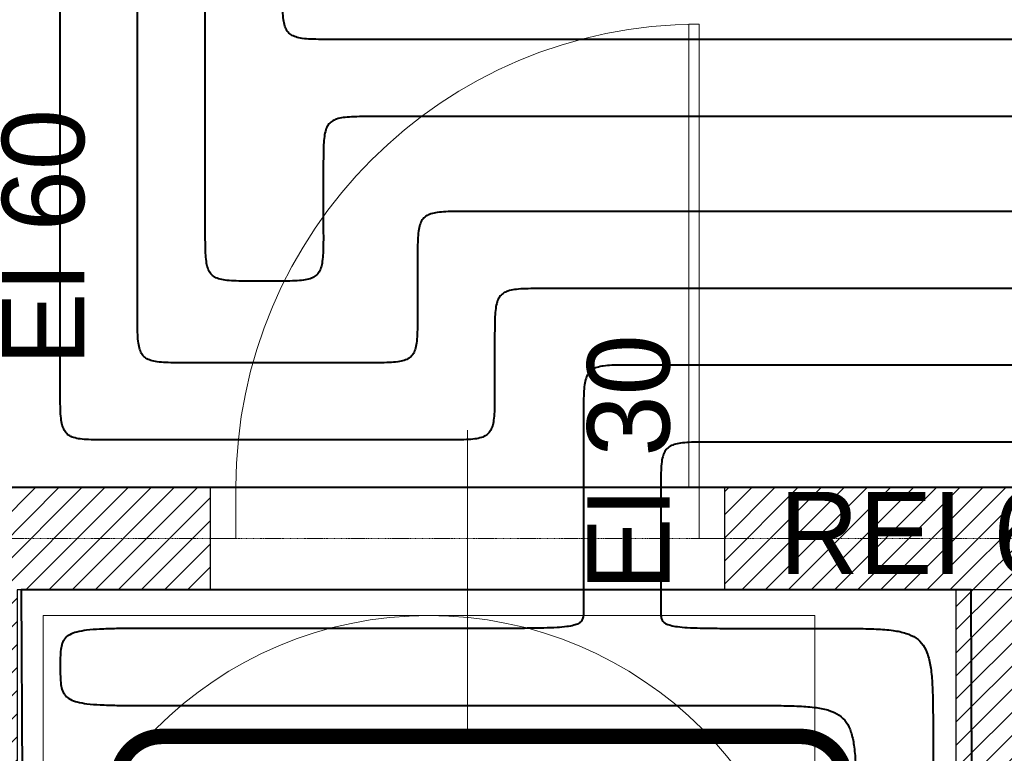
# Model space of a CAD drawing. Header units: millimetres. Extents: x 49908 to 79848, y -11883 to -3092.
# Tile 98 of 222: x 68701 to 68892, y -4978 to -4836. Entities that reach past the tile are written whole.
import ezdxf
from ezdxf.lldxf.tags import DXFTag

# ---------------------------------------------------------------- set-up
doc = ezdxf.new("R2010")
doc.units = ezdxf.units.MM
doc.linetypes.add('AUSGEZOGEN', pattern=[0])
doc.linetypes.add('DASHDOT', pattern=[1, 0.5, -0.25, 0, -0.25])
for name, color, linetype, lineweight in [('A opis', 9, 'Continuous', 13), ('A stolarka', 9, 'Continuous', 9), ('A_HATCH', 9, 'Continuous', 9), ('A_MUROWANE', 9, 'Continuous', 25), ('A_OSIE', 9, 'DASHDOT', 9), ('\x9dciany', 9, 'Continuous', 9)]:
    doc.layers.add(name, color=color, linetype=linetype, lineweight=lineweight)
doc.layers.add('A_WYMIAR', color=9, linetype='Continuous', lineweight=5, transparency=0.2)
for name, color, linetype, true_color in [('IS_Ogrzewanie_płaszczyznowe', 7, 'SOLID', 0xac00e6), ('IS_Przyłącza_o.p._Powrót', 7, 'DASH', 0x438955), ('IS_Przyłącza_o.p._Zasilanie', 7, 'SOLID', 0xff9124)]:
    doc.layers.add(name, color=color, linetype=linetype, true_color=true_color)
doc.layers.add('IS_Rys.pętli_o.p._Powrót', color=7, linetype='DASH', lineweight=13, true_color=0x4c9a5f)
doc.layers.add('IS_Rys.pętli_o.p._Zasilanie', color=7, linetype='SOLID', lineweight=13, true_color=0xff8c1a)
doc.layers.add('IS_Text_Konstrukcji', color=7, linetype='Continuous')
tags = doc.linetypes.add('DASH', pattern=[15, 10, -5]).pattern_tags.tags
tags[6:7] = [DXFTag(74, 4), DXFTag(75, 0), DXFTag(340, '0'), DXFTag(46, 0.0), DXFTag(50, 0.0), DXFTag(44, 0.0), DXFTag(45, 0.0)]
tags[4:5] = [DXFTag(74, 4), DXFTag(75, 0), DXFTag(340, '0'), DXFTag(46, 0.0), DXFTag(50, 0.0), DXFTag(44, 0.0), DXFTag(45, 0.0)]
tags = doc.linetypes.add('SOLID', pattern=[10, 10, 0]).pattern_tags.tags
tags[6:7] = [DXFTag(74, 4), DXFTag(75, 0), DXFTag(340, '0'), DXFTag(46, 0.0), DXFTag(50, 0.0), DXFTag(44, 0.0), DXFTag(45, 0.0)]
tags[4:5] = [DXFTag(74, 4), DXFTag(75, 0), DXFTag(340, '0'), DXFTag(46, 0.0), DXFTag(50, 0.0), DXFTag(44, 0.0), DXFTag(45, 0.0)]
pattern_1 = [(45, (16000, 0), (-2.24506403, 2.24506403), [])]

msp = doc.modelspace()

# ---------------------------------------------------------------- hatches: boundary and pattern name
at = {"layer": 'A_HATCH', "transparency": 33554687}
h = msp.add_hatch(dxfattribs=at)
h.set_pattern_fill('ANSI31', color=256, angle=360)
h.set_pattern_definition(pattern_1)
h.paths.add_polyline_path([(69100.47, -6009.74), (69080.47, -6009.74), (69080.47, -6426.63), (69100.47, -6426.63)])
h.paths.add_polyline_path([(69100.47, -5426.63), (69080.47, -5426.63), (69080.47, -5486.63), (68700.47, -5486.63), (68700.47, -5439.13), (68680.47, -5439.13), (68680.47, -5566.63), (68700.47, -5566.63), (68700.47, -5506.63), (69080.47, -5506.63), (69080.47, -5566.63), (69100.47, -5566.63)])
h.paths.add_polyline_path([(69100.47, -4926.63), (69042.97, -4926.63), (69042.97, -4946.63), (69080.47, -4946.63), (69080.47, -5326.63), (69100.47, -5326.63)])
h.paths.add_polyline_path([(68942.97, -4926.63), (68837.97, -4926.63), (68837.97, -4946.63), (68942.97, -4946.63)])
h.paths.add_polyline_path([(69695.47, -5826.63), (69555.47, -5826.63), (69555.47, -5846.63), (69670.47, -5846.63), (69670.47, -6026.63), (69690.47, -6026.63), (69690.47, -5846.63), (69695.47, -5846.63)])
h.paths.add_polyline_path([(69690.47, -6026.63), (69670.47, -6026.63), (69670.47, -6126.63), (69690.47, -6126.63)])
h.paths.add_polyline_path([(69690.47, -6126.63), (69670.47, -6126.63), (69670.47, -6181.63), (69690.47, -6181.63)])
h.paths.add_polyline_path([(69940.47, -5826.63), (69790.47, -5826.63), (69790.47, -5846.63), (69940.47, -5846.63)])
h.paths.add_polyline_path([(69940.47, -5826.63), (69940.47, -5846.63)], flags=17)
h.paths.add_polyline_path([(69790.47, -5826.63), (69785.47, -5826.63), (69785.47, -5846.63), (69790.47, -5846.63)])
h.paths.add_polyline_path([(69325.47, -5826.63), (69325.47, -5846.63), (69465.47, -5846.63), (69465.47, -5826.63)])
h.paths.add_polyline_path([(69300.47, -5851.63), (69280.47, -5851.63), (69280.47, -5966.63), (69290.47, -5966.63), (69300.47, -5966.63)])
h.paths.add_polyline_path([(69300.47, -5439.13), (69280.47, -5439.13), (69280.47, -5813.63), (69300.47, -5813.63)])
h.paths.add_polyline_path([(69280.47, -5014.13), (69300.47, -5014.13), (69300.47, -4926.63), (69280.47, -4926.63)])
h.paths.add_polyline_path([(69300.47, -5039.13), (69280.47, -5039.13), (69280.47, -5414.13), (69300.47, -5414.13)])
h.paths.add_polyline_path([(68700.47, -5839.13), (68680.47, -5839.13), (68680.47, -5909.74), (68700.47, -5909.74)])
h.paths.add_polyline_path([(68700.47, -5814.13), (68700.47, -5826.63), (69080.47, -5826.63), (69080.47, -5909.74), (69100.47, -5909.74), (69100.47, -5666.63), (69080.47, -5666.63), (69080.47, -5806.63), (68700.47, -5806.63), (68700.47, -5666.63), (68680.47, -5666.63), (68680.47, -5814.13)])
h.paths.add_polyline_path([(68680.47, -5014.13), (68700.47, -5014.13), (68700.47, -4946.63), (68737.97, -4946.63), (68737.97, -4926.63), (68680.47, -4926.63)])
h.paths.add_polyline_path([(68700.47, -5039.13), (68680.47, -5039.13), (68680.47, -5314.13), (68700.47, -5314.13)])
h = msp.add_hatch(dxfattribs=at)
h.set_pattern_fill('ANSI31', color=256, angle=360)
h.set_pattern_definition(pattern_1)
h.paths.add_polyline_path([(69080.47, -5171.63), (68897.97, -5171.63), (68897.97, -4946.63), (68882.97, -4946.63), (68882.97, -5171.63), (68700.47, -5171.63), (68700.47, -5186.63), (69080.47, -5186.63)])

# ---------------------------------------------------------------- linework, layer by layer
at = {"layer": 'A opis', "ltscale": 0.5}
msp.add_line((68787.97, -4975.1), (68787.97, -4915.6), dxfattribs=at)
at = {"layer": 'A stolarka', "linetype": 'AUSGEZOGEN', "lineweight": 0}
msp.add_line((68787.97, -4924.13), (68787.97, -4939.13), dxfattribs=at)
for points in [[(68832.97, -4926.63), (68830.97, -4926.63), (68830.97, -4836.63), (68832.97, -4836.63)], [(68742.97, -4936.63), (68737.97, -4936.63), (68737.97, -4926.63), (68742.97, -4926.63)], [(68837.97, -4936.63), (68832.97, -4936.63), (68832.97, -4926.63), (68837.97, -4926.63)]]:
    msp.add_lwpolyline(points, close=True, dxfattribs=at)
msp.add_arc((68832.97, -4926.63), 90, 90, 180, dxfattribs=at)
at = {"layer": 'A_MUROWANE'}
for points in [[(68737.97, -4946.63), (68700.47, -4946.63), (68700.47, -5014.13), (68680.47, -5014.13), (68680.47, -4926.63), (68737.97, -4926.63)], [(68837.97, -4926.63), (68942.97, -4926.63), (68942.97, -4946.63), (68837.97, -4946.63)]]:
    msp.add_lwpolyline(points, close=True, dxfattribs=at)
msp.add_lwpolyline([(68700.47, -5171.63), (68882.97, -5171.63), (68882.97, -4946.63)], dxfattribs=at)
at = {"layer": 'A_OSIE', "ltscale": 0.3, "transparency": 33554559}
msp.add_line((67440.85, -4936.63), (70341.81, -4936.63), dxfattribs=at)
at = {"layer": 'IS_Ogrzewanie_płaszczyznowe', "lineweight": 40}
for p, q in [((68697.19, -4926.65), (68891.81, -4926.65)), ((68891.81, -4926.65), (69101.39, -4926.65)), ((68885.86, -4946.65), (68701.24, -4946.65)), ((68701.24, -4946.65), (68702.39, -5172.55)), ((68886.78, -5172.55), (68885.86, -4946.65))]:
    msp.add_line(p, q, dxfattribs=at)
at = {"layer": 'IS_Przyłącza_o.p._Powrót', "lineweight": 40}
for points, knots in [([(68723.81, -4892.49), (68723.81, -4890.16), (68723.81, -4881.43), (68723.81, -4863.15), (68723.81, -4835.39), (68723.81, -4800.86), (68723.81, -4762.27), (68723.81, -4722.33), (68723.81, -4683.73), (68723.81, -4649.2), (68723.81, -4621.45), (68723.81, -4603.17), (68723.81, -4594.44), (68723.81, -4592.11)], [0, 0, 0, 0, 0.069962, 0.261793, 0.548411, 0.902735, 1.297681, 1.706169, 2.101115, 2.455439, 2.742057, 2.933888, 3.00385, 3.00385, 3.00385, 3.00385]), ([(68762.01, -4839.59), (68761.18, -4839.59), (68759.67, -4839.59), (68757.62, -4839.55), (68755.96, -4839.43), (68754.65, -4839.18), (68753.62, -4838.72), (68752.88, -4837.98), (68752.42, -4836.95), (68752.17, -4835.64), (68752.04, -4833.98), (68752.01, -4831.93), (68752.01, -4830.42), (68752.01, -4829.59)], [0, 0, 0, 0, 0.0248686, 0.0452361, 0.061602, 0.0745999, 0.0851852, 0.0948541, 0.1054394, 0.1184374, 0.1348033, 0.1551707, 0.1800393, 0.1800393, 0.1800393, 0.1800393]), ([(69020.22, -4839.59), (69018.22, -4839.59), (69010.72, -4839.59), (68995, -4839.59), (68971.14, -4839.59), (68941.46, -4839.59), (68908.29, -4839.59), (68873.95, -4839.59), (68840.77, -4839.59), (68811.09, -4839.59), (68787.23, -4839.59), (68771.51, -4839.59), (68764.01, -4839.59), (68762.01, -4839.59)], [0, 0, 0, 0, 0.060141, 0.225043, 0.471425, 0.776009, 1.115513, 1.466657, 1.806161, 2.110745, 2.357127, 2.522029, 2.58217, 2.58217, 2.58217, 2.58217]), ([(68788.25, -4873.04), (68787.43, -4873.04), (68785.92, -4873.04), (68783.86, -4873.08), (68782.21, -4873.2), (68780.9, -4873.45), (68779.87, -4873.91), (68779.12, -4874.66), (68778.67, -4875.68), (68778.41, -4877), (68778.29, -4878.65), (68778.25, -4880.7), (68778.25, -4882.21), (68778.25, -4883.04)], [0, 0, 0, 0, 0.0248686, 0.0452361, 0.061602, 0.0745999, 0.0851852, 0.0948541, 0.1054394, 0.1184374, 0.1348033, 0.1551707, 0.1800393, 0.1800393, 0.1800393, 0.1800393]), ([(68990.18, -4873.04), (68988.61, -4873.04), (68982.75, -4873.04), (68970.46, -4873.04), (68951.8, -4873.04), (68928.59, -4873.04), (68902.64, -4873.04), (68875.79, -4873.04), (68849.85, -4873.04), (68826.64, -4873.04), (68807.98, -4873.04), (68795.69, -4873.04), (68789.82, -4873.04), (68788.25, -4873.04)], [0, 0, 0, 0, 0.04703, 0.175983, 0.368653, 0.606837, 0.872328, 1.146922, 1.412413, 1.650597, 1.843267, 1.97222, 2.01925, 2.01925, 2.01925, 2.01925]), ([(68778.25, -4883.04), (68778.25, -4883.12), (68778.25, -4883.39), (68778.25, -4883.96), (68778.25, -4884.84), (68778.25, -4885.92), (68778.25, -4887.14), (68778.25, -4888.4), (68778.25, -4889.61), (68778.25, -4890.7), (68778.25, -4891.57), (68778.25, -4892.14), (68778.25, -4892.42), (68778.25, -4892.49)], [0, 0, 0, 0, 0.00220098, 0.00823591, 0.01725282, 0.0283997, 0.04082457, 0.05367543, 0.0661003, 0.07724718, 0.08626409, 0.09229902, 0.0945, 0.0945, 0.0945, 0.0945]), ([(68733.81, -4902.49), (68732.99, -4902.49), (68731.48, -4902.49), (68729.42, -4902.45), (68727.77, -4902.33), (68726.46, -4902.08), (68725.43, -4901.62), (68724.68, -4900.88), (68724.23, -4899.85), (68723.97, -4898.54), (68723.85, -4896.88), (68723.81, -4894.83), (68723.81, -4893.32), (68723.81, -4892.49)], [0, 0, 0, 0, 0.0248686, 0.0452361, 0.061602, 0.0745999, 0.0851852, 0.0948541, 0.1054394, 0.1184374, 0.1348033, 0.1551707, 0.1800393, 0.1800393, 0.1800393, 0.1800393]), ([(68778.25, -4892.49), (68778.25, -4893.32), (68778.26, -4894.83), (68778.22, -4896.88), (68778.1, -4898.54), (68777.84, -4899.85), (68777.39, -4900.88), (68776.64, -4901.62), (68775.61, -4902.08), (68774.3, -4902.33), (68772.64, -4902.45), (68770.59, -4902.49), (68769.08, -4902.49), (68768.25, -4902.49)], [0, 0, 0, 0, 0.0248686, 0.0452361, 0.061602, 0.0745999, 0.0851852, 0.0948541, 0.1054394, 0.1184374, 0.1348033, 0.1551707, 0.1800393, 0.1800393, 0.1800393, 0.1800393]), ([(68768.25, -4902.49), (68767.99, -4902.49), (68766.99, -4902.49), (68764.89, -4902.49), (68761.71, -4902.49), (68757.75, -4902.49), (68753.32, -4902.49), (68748.74, -4902.49), (68744.32, -4902.49), (68740.36, -4902.49), (68737.18, -4902.49), (68735.08, -4902.49), (68734.08, -4902.49), (68733.81, -4902.49)], [0, 0, 0, 0, 0.0080213, 0.0300153, 0.0628769, 0.1035011, 0.1487829, 0.1956171, 0.2408989, 0.2815231, 0.3143847, 0.3363787, 0.3444, 0.3444, 0.3444, 0.3444]), ([(68835.52, -4917.91), (68834.7, -4917.91), (68833.19, -4917.91), (68831.13, -4917.94), (68829.48, -4918.07), (68828.17, -4918.32), (68827.14, -4918.78), (68826.39, -4919.52), (68825.94, -4920.55), (68825.68, -4921.86), (68825.56, -4923.52), (68825.52, -4925.57), (68825.52, -4927.08), (68825.52, -4927.91)], [0, 0, 0, 0, 0.0248686, 0.0452361, 0.061602, 0.0745999, 0.0851852, 0.0948541, 0.1054394, 0.1184374, 0.1348033, 0.1551707, 0.1800393, 0.1800393, 0.1800393, 0.1800393]), ([(68945.52, -4917.91), (68944.67, -4917.91), (68941.48, -4917.91), (68934.78, -4917.91), (68924.62, -4917.91), (68911.97, -4917.91), (68897.84, -4917.91), (68883.21, -4917.91), (68869.08, -4917.91), (68856.43, -4917.91), (68846.27, -4917.91), (68839.57, -4917.91), (68836.38, -4917.91), (68835.52, -4917.91)], [0, 0, 0, 0, 0.02562, 0.095868, 0.200826, 0.330579, 0.475207, 0.624793, 0.769421, 0.899174, 1.004132, 1.07438, 1.1, 1.1, 1.1, 1.1]), ([(68825.52, -4927.91), (68825.52, -4928.05), (68825.52, -4928.6), (68825.52, -4929.74), (68825.52, -4931.47), (68825.52, -4933.62), (68825.52, -4936.03), (68825.52, -4938.52), (68825.52, -4940.93), (68825.52, -4943.08), (68825.52, -4944.82), (68825.52, -4945.96), (68825.52, -4946.5), (68825.52, -4946.65)], [0, 0, 0, 0, 0.0043646, 0.0163321, 0.034213, 0.0563177, 0.0809567, 0.1064405, 0.1310795, 0.1531842, 0.1710651, 0.1830326, 0.1873972, 0.1873972, 0.1873972, 0.1873972])]:
    msp.add_open_spline(points, degree=3, knots=knots, dxfattribs=at)
at = {"layer": 'IS_Przyłącza_o.p._Zasilanie', "lineweight": 40}
for points, knots in [([(68737.01, -4876.6), (68737.01, -4874.28), (68737.01, -4865.57), (68737.01, -4847.34), (68737.01, -4819.65), (68737.01, -4785.2), (68737.01, -4746.71), (68737.01, -4706.86), (68737.01, -4668.37), (68737.01, -4633.92), (68737.01, -4606.23), (68737.01, -4588), (68737.01, -4579.29), (68737.01, -4576.97)], [0, 0, 0, 0, 0.069787, 0.261139, 0.54704, 0.900478, 1.294437, 1.701903, 2.095862, 2.4493, 2.735201, 2.926553, 2.99634, 2.99634, 2.99634, 2.99634]), ([(68708.81, -4907.49), (68708.81, -4905.16), (68708.81, -4896.43), (68708.81, -4878.15), (68708.81, -4850.39), (68708.81, -4815.86), (68708.81, -4777.27), (68708.81, -4737.33), (68708.81, -4698.73), (68708.81, -4664.2), (68708.81, -4636.45), (68708.81, -4618.17), (68708.81, -4609.44), (68708.81, -4607.11)], [0, 0, 0, 0, 0.069962, 0.261793, 0.548411, 0.902735, 1.297681, 1.706169, 2.101115, 2.455439, 2.742057, 2.933888, 3.00385, 3.00385, 3.00385, 3.00385]), ([(68769.95, -4854.59), (68769.13, -4854.59), (68767.62, -4854.59), (68765.56, -4854.63), (68763.91, -4854.75), (68762.6, -4855), (68761.57, -4855.46), (68760.82, -4856.2), (68760.37, -4857.23), (68760.11, -4858.55), (68759.99, -4860.2), (68759.95, -4862.25), (68759.95, -4863.76), (68759.95, -4864.59)], [0, 0, 0, 0, 0.0248686, 0.0452361, 0.061602, 0.0745999, 0.0851852, 0.0948541, 0.1054394, 0.1184374, 0.1348033, 0.1551707, 0.1800393, 0.1800393, 0.1800393, 0.1800393]), ([(69005.22, -4854.59), (69003.4, -4854.59), (68996.56, -4854.59), (68982.25, -4854.59), (68960.5, -4854.59), (68933.46, -4854.59), (68903.23, -4854.59), (68871.95, -4854.59), (68841.72, -4854.59), (68814.68, -4854.59), (68792.93, -4854.59), (68778.62, -4854.59), (68771.78, -4854.59), (68769.95, -4854.59)], [0, 0, 0, 0, 0.054796, 0.205044, 0.429531, 0.707047, 1.016381, 1.336319, 1.645653, 1.923169, 2.147656, 2.297904, 2.3527, 2.3527, 2.3527, 2.3527]), ([(68759.95, -4864.59), (68759.95, -4864.68), (68759.95, -4865.03), (68759.95, -4865.76), (68759.95, -4866.87), (68759.95, -4868.25), (68759.95, -4869.8), (68759.95, -4871.4), (68759.95, -4872.94), (68759.95, -4874.32), (68759.95, -4875.43), (68759.95, -4876.16), (68759.95, -4876.51), (68759.95, -4876.6)], [0, 0, 0, 0, 0.0027977, 0.0104688, 0.0219302, 0.0360992, 0.0518926, 0.0682274, 0.0840208, 0.0981898, 0.1096512, 0.1173223, 0.12012, 0.12012, 0.12012, 0.12012]), ([(68747.01, -4886.6), (68746.18, -4886.6), (68744.67, -4886.6), (68742.62, -4886.57), (68740.96, -4886.44), (68739.65, -4886.19), (68738.62, -4885.73), (68737.88, -4884.99), (68737.42, -4883.96), (68737.17, -4882.65), (68737.04, -4880.99), (68737.01, -4878.94), (68737.01, -4877.43), (68737.01, -4876.6)], [0, 0, 0, 0, 0.0248686, 0.0452361, 0.061602, 0.0745999, 0.0851852, 0.0948541, 0.1054394, 0.1184374, 0.1348033, 0.1551707, 0.1800393, 0.1800393, 0.1800393, 0.1800393]), ([(68759.95, -4876.6), (68759.95, -4877.43), (68759.96, -4878.94), (68759.92, -4880.99), (68759.8, -4882.65), (68759.54, -4883.96), (68759.09, -4884.99), (68758.34, -4885.73), (68757.31, -4886.19), (68756, -4886.44), (68754.34, -4886.57), (68752.29, -4886.6), (68750.78, -4886.6), (68749.95, -4886.6)], [0, 0, 0, 0, 0.0248686, 0.0452361, 0.061602, 0.0745999, 0.0851852, 0.0948541, 0.1054394, 0.1184374, 0.1348033, 0.1551707, 0.1800393, 0.1800393, 0.1800393, 0.1800393]), ([(68749.95, -4886.6), (68749.93, -4886.6), (68749.85, -4886.6), (68749.67, -4886.6), (68749.39, -4886.6), (68749.06, -4886.6), (68748.68, -4886.6), (68748.29, -4886.6), (68747.91, -4886.6), (68747.57, -4886.6), (68747.3, -4886.6), (68747.12, -4886.6), (68747.03, -4886.6), (68747.01, -4886.6)], [0, 0, 0, 0, 0.00068638, 0.00256838, 0.00538032, 0.0088565, 0.01273122, 0.01673878, 0.0206135, 0.02408968, 0.02690162, 0.02878362, 0.02947, 0.02947, 0.02947, 0.02947]), ([(68803.25, -4888.04), (68802.43, -4888.04), (68800.92, -4888.04), (68798.86, -4888.08), (68797.21, -4888.2), (68795.9, -4888.45), (68794.87, -4888.91), (68794.12, -4889.66), (68793.67, -4890.68), (68793.41, -4892), (68793.29, -4893.65), (68793.25, -4895.7), (68793.25, -4897.21), (68793.25, -4898.04)], [0, 0, 0, 0, 0.0248686, 0.0452361, 0.061602, 0.0745999, 0.0851852, 0.0948541, 0.1054394, 0.1184374, 0.1348033, 0.1551707, 0.1800393, 0.1800393, 0.1800393, 0.1800393]), ([(68975.18, -4888.04), (68973.85, -4888.04), (68968.85, -4888.04), (68958.39, -4888.04), (68942.5, -4888.04), (68922.74, -4888.04), (68900.65, -4888.04), (68877.79, -4888.04), (68855.7, -4888.04), (68835.93, -4888.04), (68820.05, -4888.04), (68809.58, -4888.04), (68804.59, -4888.04), (68803.25, -4888.04)], [0, 0, 0, 0, 0.040043, 0.149837, 0.313883, 0.516679, 0.742726, 0.976524, 1.202571, 1.405367, 1.569413, 1.679207, 1.71925, 1.71925, 1.71925, 1.71925]), ([(68793.25, -4898.04), (68793.25, -4898.12), (68793.25, -4898.39), (68793.25, -4898.96), (68793.25, -4899.84), (68793.25, -4900.92), (68793.25, -4902.14), (68793.25, -4903.4), (68793.25, -4904.61), (68793.25, -4905.7), (68793.25, -4906.57), (68793.25, -4907.14), (68793.25, -4907.42), (68793.25, -4907.49)], [0, 0, 0, 0, 0.00220098, 0.00823591, 0.01725282, 0.0283997, 0.04082457, 0.05367543, 0.0661003, 0.07724718, 0.08626409, 0.09229902, 0.0945, 0.0945, 0.0945, 0.0945]), ([(68820.52, -4902.91), (68819.7, -4902.91), (68818.19, -4902.91), (68816.13, -4902.94), (68814.48, -4903.07), (68813.17, -4903.32), (68812.14, -4903.78), (68811.39, -4904.52), (68810.94, -4905.55), (68810.68, -4906.86), (68810.56, -4908.52), (68810.52, -4910.57), (68810.52, -4912.08), (68810.52, -4912.91)], [0, 0, 0, 0, 0.0248686, 0.0452361, 0.061602, 0.0745999, 0.0851852, 0.0948541, 0.1054394, 0.1184374, 0.1348033, 0.1551707, 0.1800393, 0.1800393, 0.1800393, 0.1800393]), ([(68960.52, -4902.91), (68959.44, -4902.91), (68955.37, -4902.91), (68946.85, -4902.91), (68933.91, -4902.91), (68917.82, -4902.91), (68899.83, -4902.91), (68881.22, -4902.91), (68863.23, -4902.91), (68847.14, -4902.91), (68834.2, -4902.91), (68825.68, -4902.91), (68821.61, -4902.91), (68820.52, -4902.91)], [0, 0, 0, 0, 0.032607, 0.122014, 0.255597, 0.420736, 0.604808, 0.795192, 0.979264, 1.144403, 1.277986, 1.367393, 1.4, 1.4, 1.4, 1.4]), ([(68718.81, -4917.49), (68717.99, -4917.49), (68716.48, -4917.49), (68714.42, -4917.45), (68712.77, -4917.33), (68711.46, -4917.08), (68710.43, -4916.62), (68709.68, -4915.88), (68709.23, -4914.85), (68708.97, -4913.54), (68708.85, -4911.88), (68708.81, -4909.83), (68708.81, -4908.32), (68708.81, -4907.49)], [0, 0, 0, 0, 0.0248686, 0.0452361, 0.061602, 0.0745999, 0.0851852, 0.0948541, 0.1054394, 0.1184374, 0.1348033, 0.1551707, 0.1800393, 0.1800393, 0.1800393, 0.1800393]), ([(68793.25, -4907.49), (68793.25, -4908.32), (68793.26, -4909.83), (68793.22, -4911.88), (68793.1, -4913.54), (68792.84, -4914.85), (68792.39, -4915.88), (68791.64, -4916.62), (68790.61, -4917.08), (68789.3, -4917.33), (68787.64, -4917.45), (68785.59, -4917.49), (68784.08, -4917.49), (68783.25, -4917.49)], [0, 0, 0, 0, 0.0248686, 0.0452361, 0.061602, 0.0745999, 0.0851852, 0.0948541, 0.1054394, 0.1184374, 0.1348033, 0.1551707, 0.1800393, 0.1800393, 0.1800393, 0.1800393]), ([(68810.52, -4912.91), (68810.52, -4913.17), (68810.52, -4914.15), (68810.52, -4916.2), (68810.52, -4919.32), (68810.52, -4923.2), (68810.52, -4927.53), (68810.52, -4932.02), (68810.52, -4936.35), (68810.52, -4940.23), (68810.52, -4943.35), (68810.52, -4945.4), (68810.52, -4946.38), (68810.52, -4946.65)], [0, 0, 0, 0, 0.0078582, 0.029405, 0.0615984, 0.1013966, 0.1457576, 0.1916396, 0.2360006, 0.2757988, 0.3079922, 0.329539, 0.3373972, 0.3373972, 0.3373972, 0.3373972]), ([(68783.25, -4917.49), (68782.75, -4917.49), (68780.88, -4917.49), (68776.96, -4917.49), (68771.01, -4917.49), (68763.6, -4917.49), (68755.32, -4917.49), (68746.75, -4917.49), (68738.47, -4917.49), (68731.06, -4917.49), (68725.11, -4917.49), (68721.19, -4917.49), (68719.32, -4917.49), (68718.81, -4917.49)], [0, 0, 0, 0, 0.0150086, 0.0561611, 0.1176478, 0.1936589, 0.2783847, 0.3660153, 0.4507411, 0.5267522, 0.5882389, 0.6293914, 0.6444, 0.6444, 0.6444, 0.6444])]:
    msp.add_open_spline(points, degree=3, knots=knots, dxfattribs=at)
at = {"layer": 'IS_Rys.pętli_o.p._Powrót', "lineweight": 40}
for points, knots in [([(68825.52, -4946.65), (68825.52, -4946.68), (68825.52, -4946.78), (68825.52, -4947.01), (68825.52, -4947.36), (68825.52, -4947.79), (68825.52, -4948.27), (68825.52, -4948.77), (68825.52, -4949.25), (68825.52, -4949.68), (68825.52, -4950.03), (68825.52, -4950.26), (68825.52, -4950.37), (68825.52, -4950.4)], [0, 0, 0, 0, 0.0008734, 0.00326822, 0.00684636, 0.01126972, 0.01620023, 0.02129977, 0.02623028, 0.03065364, 0.03423178, 0.0366266, 0.0375, 0.0375, 0.0375, 0.0375]), ([(68825.52, -4950.4), (68825.52, -4950.71), (68825.52, -4951.27), (68825.6, -4952.07), (68825.9, -4952.75), (68826.54, -4953.27), (68827.53, -4953.6), (68828.94, -4953.84), (68830.89, -4953.99), (68833.46, -4954.09), (68836.75, -4954.13), (68840.85, -4954.15), (68843.87, -4954.15), (68845.52, -4954.15)], [0, 0, 0, 0, 0.0093269, 0.0170343, 0.0237818, 0.0311018, 0.0409415, 0.0548537, 0.0740143, 0.0994302, 0.1320416, 0.1727634, 0.2225004, 0.2225004, 0.2225004, 0.2225004]), ([(68845.52, -4954.15), (68845.62, -4954.15), (68846, -4954.15), (68846.78, -4954.15), (68847.97, -4954.15), (68849.45, -4954.15), (68851.1, -4954.15), (68852.81, -4954.15), (68854.46, -4954.15), (68855.94, -4954.15), (68857.13, -4954.15), (68857.91, -4954.15), (68858.29, -4954.15), (68858.39, -4954.15)], [0, 0, 0, 0, 0.0029955, 0.0112091, 0.0234812, 0.0386522, 0.0555625, 0.0730526, 0.0899629, 0.1051339, 0.1174059, 0.1256195, 0.1286151, 0.1286151, 0.1286151, 0.1286151]), ([(68858.39, -4954.15), (68860.04, -4954.15), (68863.06, -4954.14), (68867.17, -4954.22), (68870.48, -4954.46), (68873.11, -4954.97), (68875.17, -4955.88), (68876.66, -4957.37), (68877.58, -4959.43), (68878.1, -4962.06), (68878.36, -4965.37), (68878.45, -4969.47), (68878.46, -4972.49), (68878.47, -4974.15)], [0, 0, 0, 0, 0.0497379, 0.090477, 0.1232205, 0.1492386, 0.170443, 0.1898203, 0.2110247, 0.2370428, 0.2697863, 0.3105254, 0.3602633, 0.3602633, 0.3602633, 0.3602633]), ([(68878.47, -4974.15), (68878.47, -4975.47), (68878.49, -4980.44), (68878.54, -4990.84), (68878.6, -5006.63), (68878.68, -5026.28), (68878.77, -5048.23), (68878.86, -5070.96), (68878.95, -5092.92), (68879.03, -5112.56), (68879.1, -5128.35), (68879.14, -5138.76), (68879.16, -5143.72), (68879.17, -5145.05)], [0, 0, 0, 0, 0.039804, 0.148945, 0.312015, 0.513605, 0.738307, 0.970713, 1.195415, 1.397005, 1.560075, 1.669216, 1.70902, 1.70902, 1.70902, 1.70902])]:
    msp.add_open_spline(points, degree=3, knots=knots, dxfattribs=at)
at = {"layer": 'IS_Rys.pętli_o.p._Zasilanie', "lineweight": 40}
for points, knots in [([(68810.52, -4946.65), (68810.52, -4946.68), (68810.52, -4946.78), (68810.52, -4947.01), (68810.52, -4947.36), (68810.52, -4947.79), (68810.52, -4948.27), (68810.52, -4948.77), (68810.52, -4949.25), (68810.52, -4949.68), (68810.52, -4950.03), (68810.52, -4950.26), (68810.52, -4950.37), (68810.52, -4950.4)], [0, 0, 0, 0, 0.0008734, 0.00326822, 0.00684636, 0.01126972, 0.01620023, 0.02129977, 0.02623028, 0.03065364, 0.03423178, 0.0366266, 0.0375, 0.0375, 0.0375, 0.0375]), ([(68810.52, -4950.4), (68810.52, -4950.71), (68810.53, -4951.27), (68810.45, -4952.07), (68810.15, -4952.75), (68809.51, -4953.27), (68808.52, -4953.6), (68807.11, -4953.84), (68805.16, -4953.99), (68802.59, -4954.09), (68799.3, -4954.13), (68795.2, -4954.15), (68792.18, -4954.15), (68790.52, -4954.15)], [0, 0, 0, 0, 0.0093269, 0.0170343, 0.0237818, 0.0311018, 0.0409415, 0.0548537, 0.0740143, 0.0994302, 0.1320416, 0.1727634, 0.2225004, 0.2225004, 0.2225004, 0.2225004]), ([(68728.78, -4954.15), (68727.12, -4954.15), (68724.11, -4954.15), (68720.01, -4954.17), (68716.71, -4954.27), (68714.14, -4954.45), (68712.18, -4954.77), (68710.73, -4955.25), (68709.71, -4956.01), (68709.13, -4957.06), (68708.88, -4958.34), (68708.81, -4959.89), (68708.82, -4961.02), (68708.82, -4961.65)], [0, 0, 0, 0, 0.0497368, 0.090458, 0.1230771, 0.1485465, 0.1679197, 0.1824991, 0.1940992, 0.205102, 0.2176445, 0.232946, 0.2515975, 0.2515975, 0.2515975, 0.2515975]), ([(68790.52, -4954.15), (68790.05, -4954.15), (68788.25, -4954.15), (68784.49, -4954.15), (68778.79, -4954.15), (68771.69, -4954.15), (68763.76, -4954.15), (68755.55, -4954.15), (68747.62, -4954.15), (68740.52, -4954.15), (68734.81, -4954.15), (68731.06, -4954.15), (68729.26, -4954.15), (68728.78, -4954.15)], [0, 0, 0, 0, 0.0143802, 0.0538099, 0.1127224, 0.1855513, 0.26673, 0.350692, 0.4318707, 0.5046996, 0.5636122, 0.6030418, 0.617422, 0.617422, 0.617422, 0.617422]), ([(68708.82, -4961.65), (68708.82, -4962.27), (68708.83, -4963.4), (68708.91, -4964.95), (68709.17, -4966.23), (68709.76, -4967.28), (68710.79, -4968.04), (68712.25, -4968.53), (68714.21, -4968.84), (68716.79, -4969.03), (68720.08, -4969.12), (68724.19, -4969.15), (68727.2, -4969.15), (68728.86, -4969.15)], [0, 0, 0, 0, 0.018653, 0.0339652, 0.046536, 0.0575876, 0.0692451, 0.0838732, 0.1032809, 0.1287714, 0.1614014, 0.2021266, 0.251864, 0.251864, 0.251864, 0.251864]), ([(68728.86, -4969.15), (68729.75, -4969.15), (68733.08, -4969.15), (68740.05, -4969.15), (68750.64, -4969.15), (68763.81, -4969.15), (68778.53, -4969.15), (68793.77, -4969.15), (68808.49, -4969.15), (68821.67, -4969.15), (68832.26, -4969.15), (68839.23, -4969.15), (68842.56, -4969.15), (68843.45, -4969.15)], [0, 0, 0, 0, 0.026689, 0.099867, 0.209204, 0.344369, 0.49503, 0.650857, 0.801518, 0.936683, 1.04602, 1.119198, 1.145887, 1.145887, 1.145887, 1.145887]), ([(68843.45, -4969.15), (68845.11, -4969.15), (68848.12, -4969.14), (68852.23, -4969.22), (68855.54, -4969.46), (68858.17, -4969.97), (68860.23, -4970.88), (68861.72, -4972.37), (68862.64, -4974.43), (68863.16, -4977.06), (68863.42, -4980.37), (68863.51, -4984.47), (68863.52, -4987.49), (68863.53, -4989.15)], [0, 0, 0, 0, 0.0497379, 0.090477, 0.1232205, 0.1492386, 0.170443, 0.1898203, 0.2110247, 0.2370428, 0.2697863, 0.3105254, 0.3602633, 0.3602633, 0.3602633, 0.3602633])]:
    msp.add_open_spline(points, degree=3, knots=knots, dxfattribs=at)
at = {"layer": 'IS_Text_Konstrukcji', "linetype": 'SOLID'}
msp.add_lwpolyline([(68728.61, -5027.15, 3, 3, 0), (68852.77, -5027.15, 3, 3, 0.414214), (68861.44, -5018.49, 3, 3, 0), (68861.44, -4983.82, 3, 3, 0.414214), (68852.77, -4975.15, 3, 3, 0), (68728.61, -4975.15, 3, 3, 0.414214), (68719.94, -4983.82, 3, 3, 0), (68719.94, -5018.49, 3, 3, 0.414214), (68728.61, -5027.15, 3, 3, 0)], format="xyseb", dxfattribs=at)
at = {"layer": '\x9dciany'}
for p, q in [((68705.47, -4951.63), (68855.47, -4951.63)), ((68705.47, -5101.63), (68705.47, -4951.63)), ((68855.47, -5101.63), (68855.47, -4951.63))]:
    msp.add_line(p, q, dxfattribs=at)
msp.add_circle((68780.47, -5026.63), 75, dxfattribs=at)

# ---------------------------------------------------------------- texts
at = {"layer": 'A_WYMIAR'}
for s, p in [('EI 60', (68713.48, -4903.07)), ('EI 30', (68827.24, -4946.88))]:
    msp.add_text(s, height=16, rotation=90, dxfattribs=at).set_placement(p)
msp.add_text('REI 60', height=16, dxfattribs=at).set_placement((68848.59, -4943.58))

doc.saveas('drawing.dxf')
